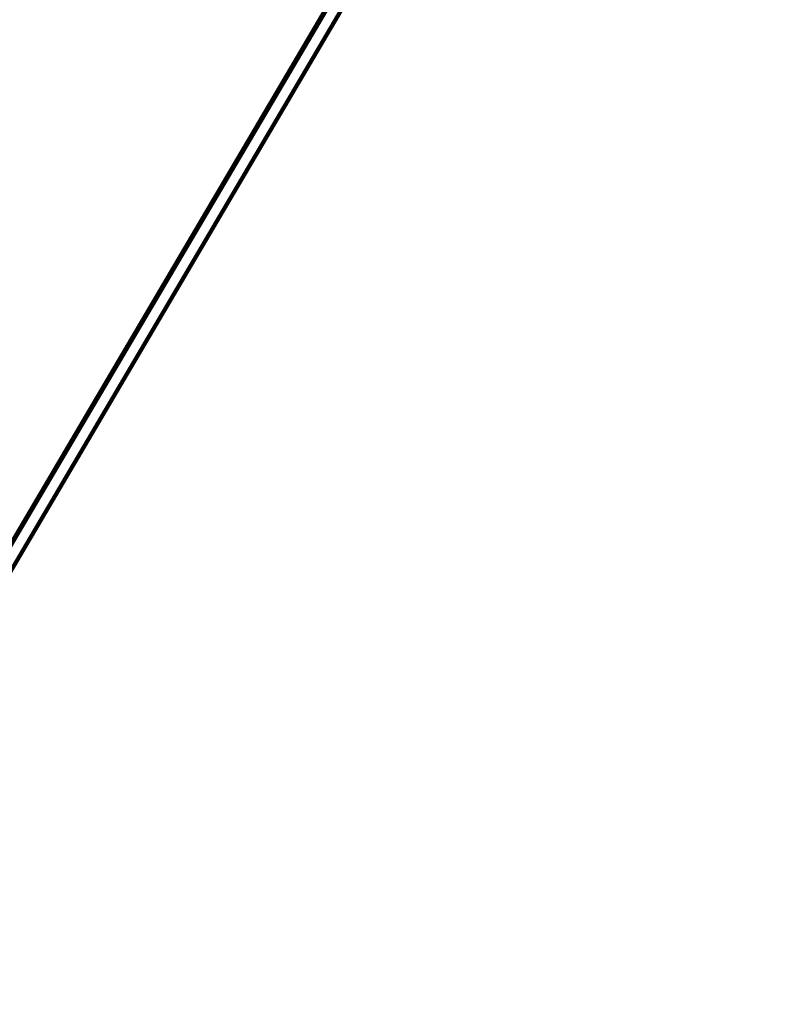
# Model space of a CAD drawing. Extents: x 1160024 to 2574774, y 200346 to 1150377.
# Tile 9 of 118: x 2475139 to 2482642, y 347262 to 357130. Entities that reach past the tile are written whole.
import ezdxf

# ---------------------------------------------------------------- set-up
doc = ezdxf.new("R2010")
doc.units = 0
doc.header["$MEASUREMENT"] = 0
doc.layers.add('Prop Earthen Structure False Cut Ditch Detail CELL', color=9, linetype='Continuous', lineweight=30)
doc.layers.add('Typical Terminator CELL', color=7, linetype='Continuous', lineweight=0)
doc.styles.add('Style-GEOMETRICFUTURA_211_M_L', font='GEOMETRICFUTURA_211_M_L.shx')
doc.dimstyles.new('erosion_control', dxfattribs={"dimtxt": 4.99999, "dimasz": 9.99998, "dimexe": 2.499995, "dimexo": 2.499995, "dimgap": 2.499995, "dimtad": 0, "dimtih": 1, "dimtoh": 1, "dimzin": 3, "dimdsep": 46, "dimtxsty": 'Style-GEOMETRICFUTURA_211_M_L', "dimcen": 0.09, "dimaunit": 1, "dimadec": 4, "dimazin": 3, "dimtfac": 1, "dimtofl": 0, "dimtmove": 0, "dimatfit": 1, "dimfxl": 1, "dimtzin": 3, "dimlwd": 106, "dimarcsym": 0})

# ---------------------------------------------------------------- blocks, each defined once
blk = doc.blocks.new('TERMINATOR_0.5')
at = {"color": 1, "linetype": 'Continuous', "lineweight": 0}
blk.add_line((0, 0), (-1, -0.1), dxfattribs=at)
blk = doc.blocks.new('PROP EARTHEN STRUCTURE FALSE CUT DITCH DETAIL')
at = {"layer": 'Prop Earthen Structure False Cut Ditch Detail CELL', "lineweight": 13, "annotation_type": 0, "has_hookline": 1, "hookline_direction": 0, "horizontal_direction": (0.992551, -0.12183, 0)}
for points, text_width in [([(14.9, 25.1), (-71875.1, -165309.8), (-71870.1, -165310.4)], 36.8), ([(13.2, 39), (-71867.4, -165270), (-71862.5, -165270.6)], 31), ([(166.3, 51.7), (-71718.3, -165324.8), (-71713.3, -165325.4)], 21.4)]:
    blk.add_leader(points, dimstyle='erosion_control', override={"dimasz": 4.99999, "dimldrblk": 'TERMINATOR_0.5', "dimlwd": 65534}, dxfattribs=dict(at, text_width=text_width))

msp = doc.modelspace()

# ---------------------------------------------------------------- block references
at = {"layer": 'Prop Earthen Structure False Cut Ditch Detail CELL', "rotation": 353.0022961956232}
msp.add_blockref('PROP EARTHEN STRUCTURE FALSE CUT DITCH DETAIL', (2482470.5, 364468.6), dxfattribs=at)

doc.saveas('drawing.dxf')
